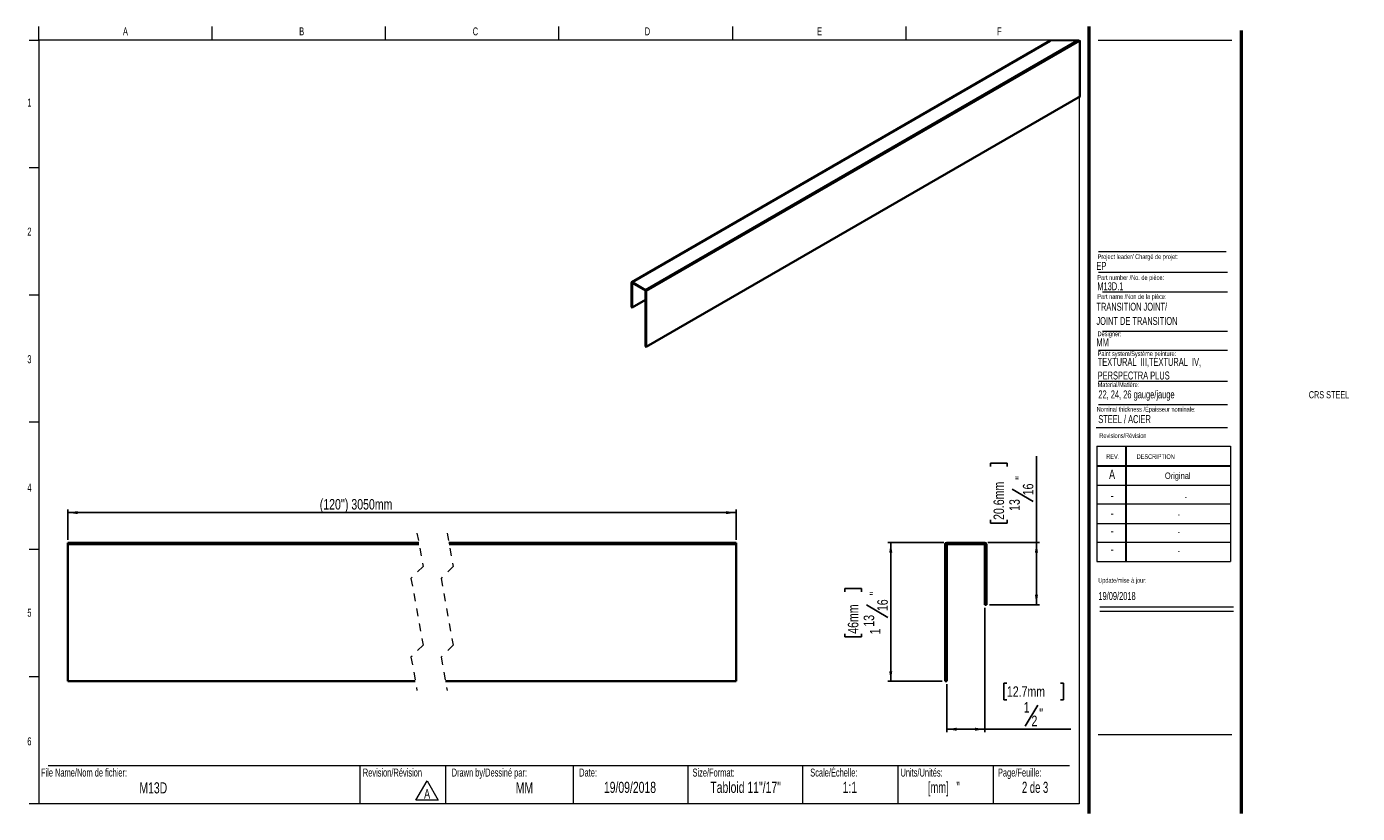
# Model space of a CAD drawing. Header units: inches. Extents: x 0.5 to 17.9, y 0.4 to 10.7.
import ezdxf

# ---------------------------------------------------------------- set-up
doc = ezdxf.new("R2010")
doc.units = ezdxf.units.IN
doc.header["$MEASUREMENT"] = 0
doc.linetypes.add('HIDDEN', pattern=[0.075, 0.05, -0.025])
doc.layers.add('FORMAT', color=7, linetype='Continuous')
doc.styles.add('SLDTEXTSTYLE0', font='TXT', dxfattribs={"width": 0.7})
doc.styles.add('SLDTEXTSTYLE1', font='TXT', dxfattribs={"width": 0.633333})
doc.styles.add('SLDTEXTSTYLE2', font='TXT', dxfattribs={"width": 0.625})
doc.styles.add('SLDTEXTSTYLE3', font='TXT', dxfattribs={"width": 0.75})
doc.dimstyles.new('SLDDIMSTYLE0', dxfattribs={"dimtxt": 0.137795, "dimasz": 0.13, "dimexe": 0, "dimexo": 0.0625, "dimgap": 0.034449, "dimtad": 1, "dimdec": 6, "dimrnd": 1e-09, "dimzin": 12, "dimdsep": 46, "dimlunit": 5, "dimtxsty": 'SLDTEXTSTYLE3', "dimsah": 1, "dimcen": 0.09, "dimadec": 0, "dimazin": 3, "dimtfac": 1, "dimtdec": 1, "dimtofl": 0, "dimtmove": 0, "dimatfit": 3, "dimfxl": 1, "dimfrac": 2, "dimtolj": 1, "dimtzin": 12, "dimarcsym": 0})
doc.dimstyles.new('SLDDIMSTYLE1', dxfattribs={"dimtxt": 0.137795, "dimasz": 0.13, "dimexe": 0, "dimexo": 0.0625, "dimgap": 0.034449, "dimtad": 1, "dimdec": 1, "dimrnd": 1e-09, "dimzin": 12, "dimdsep": 46, "dimlunit": 5, "dimtxsty": 'SLDTEXTSTYLE3', "dimsah": 1, "dimcen": 0.09, "dimadec": 0, "dimazin": 3, "dimtfac": 1, "dimtdec": 1, "dimtofl": 0, "dimtmove": 0, "dimatfit": 3, "dimfxl": 1, "dimfrac": 2, "dimtolj": 1, "dimtzin": 12, "dimarcsym": 0})

# ---------------------------------------------------------------- blocks, each defined once
blk = doc.blocks.new('SW_NOTE_2')
at = {"color": 0, "linetype": 'Continuous', "lineweight": 0}
for p, q in [((-0.097, 0.017), (0.049, 0.27)), ((0.049, 0.27), (0.195, 0.017)), ((0.195, 0.017), (-0.097, 0.017))]:
    blk.add_line(p, q, dxfattribs=at)
at = {"color": 0, "linetype": 'Continuous', "lineweight": 0, "insert": (0.049, 0.161), "char_height": 0.125, "attachment_point": 2, "style": 'SLDTEXTSTYLE0'}
blk.add_mtext('A', dxfattribs=at)
blk = doc.blocks.new('SW_NOTE_3')
at = {"layer": 'FORMAT', "color": 0, "char_height": 0.10417, "attachment_point": 1, "style": 'SLDTEXTSTYLE0'}
for s, insert in [('TEXTURAL  III,TEXTURAL  IV,', (0, 0.134)), ('PERSPECTRA PLUS', (0, -0.044))]:
    blk.add_mtext(s, dxfattribs=dict(at, insert=insert))
blk = doc.blocks.new('_D')
at = {"layer": 'FORMAT'}
for p, q in [((12.477, 3.937), (11.745, 3.937)), ((11.784, 3.937), (11.784, 2.124)), ((11.181, 3.293), (11.181, 3.335)), ((11.181, 3.335), (11.4, 3.335)), ((11.4, 3.335), (11.4, 3.293)), ((11.468, 3.124), (11.744, 2.958)), ((11.181, 2.744), (11.181, 2.702)), ((11.181, 2.702), (11.4, 2.702)), ((11.4, 2.702), (11.4, 2.744)), ((12.457, 2.124), (11.745, 2.124))]:
    blk.add_line(p, q, dxfattribs=at)
for points in [[(11.784, 3.937), (11.764, 3.807), (11.804, 3.807)], [(11.784, 2.124), (11.804, 2.254), (11.764, 2.254)]]:
    blk.add_solid(points, dxfattribs=at)
at = {"layer": 'FORMAT', "attachment_point": 1, "rotation": 90, "style": 'SLDTEXTSTYLE3'}
for s, insert, char_height in [('"', (11.509, 3.245), 0.138), ('46mm', (11.222, 2.744), 0.1378), ('16', (11.607, 3.041), 0.1378), ('13', (11.429, 2.837), 0.1378), ('1', (11.511, 2.736), 0.138)]:
    blk.add_mtext(s, dxfattribs=dict(at, insert=insert, char_height=char_height))
blk = doc.blocks.new('_D_1')
at = {"layer": 'FORMAT'}
for p, q in [((13.017, 3.085), (13.017, 1.455)), ((13.305, 2.097), (13.263, 2.097)), ((13.263, 2.097), (13.263, 1.878)), ((14.006, 2.097), (14.048, 2.097)), ((14.048, 2.097), (14.048, 1.878)), ((12.517, 2.085), (12.517, 1.455)), ((13.263, 1.878), (13.305, 1.878)), ((13.71, 1.81), (13.545, 1.534)), ((14.048, 1.878), (14.006, 1.878)), ((12.517, 1.494), (13.017, 1.494)), ((13.017, 1.494), (14.141, 1.494))]:
    blk.add_line(p, q, dxfattribs=at)
for points in [[(12.517, 1.494), (12.647, 1.474), (12.647, 1.514)], [(13.017, 1.494), (12.887, 1.514), (12.887, 1.474)]]:
    blk.add_solid(points, dxfattribs=at)
at = {"layer": 'FORMAT', "attachment_point": 1, "style": 'SLDTEXTSTYLE3'}
for s, insert, char_height in [('12.7mm', (13.305, 2.056), 0.1378), ('1', (13.526, 1.85), 0.138), ('"', (13.729, 1.769), 0.138), ('2', (13.627, 1.672), 0.138)]:
    blk.add_mtext(s, dxfattribs=dict(at, insert=insert, char_height=char_height))
blk = doc.blocks.new('_D_2')
at = {"layer": 'FORMAT'}
for p, q in [((13.692, 3.937), (13.692, 5.07)), ((13.089, 4.935), (13.089, 4.977)), ((13.089, 4.977), (13.307, 4.977)), ((13.307, 4.977), (13.307, 4.935)), ((13.376, 4.639), (13.651, 4.474)), ((13.089, 4.235), (13.089, 4.193)), ((13.089, 4.193), (13.307, 4.193)), ((13.307, 4.193), (13.307, 4.235)), ((13.056, 3.937), (13.731, 3.937)), ((13.692, 3.937), (13.692, 3.124)), ((13.076, 3.124), (13.731, 3.124))]:
    blk.add_line(p, q, dxfattribs=at)
for points in [[(13.692, 3.937), (13.672, 3.807), (13.712, 3.807)], [(13.692, 3.124), (13.712, 3.254), (13.672, 3.254)]]:
    blk.add_solid(points, dxfattribs=at)
at = {"layer": 'FORMAT', "attachment_point": 1, "rotation": 90, "style": 'SLDTEXTSTYLE3'}
for s, insert, char_height in [('20.6mm', (13.13, 4.235), 0.1378), ('"', (13.416, 4.76), 0.138), ('16', (13.514, 4.557), 0.1378), ('13', (13.336, 4.353), 0.1378)]:
    blk.add_mtext(s, dxfattribs=dict(at, insert=insert, char_height=char_height))
blk = doc.blocks.new('_D_3')
at = {"layer": 'FORMAT'}
for p, q in [((1.006, 3.976), (1.006, 4.37)), ((9.758, 3.976), (9.758, 4.37)), ((1.006, 4.33), (9.758, 4.33))]:
    blk.add_line(p, q, dxfattribs=at)
for points in [[(1.006, 4.33), (1.136, 4.31), (1.136, 4.35)], [(9.758, 4.33), (9.628, 4.35), (9.628, 4.31)]]:
    blk.add_solid(points, dxfattribs=at)
at = {"layer": 'FORMAT', "insert": (4.306, 4.508), "char_height": 0.1378, "attachment_point": 1, "style": 'SLDTEXTSTYLE3'}
blk.add_mtext("(120'') 3050mm", dxfattribs=at)

msp = doc.modelspace()

# ---------------------------------------------------------------- linework, layer by layer
at = {"color": 7, "linetype": 'Continuous', "lineweight": 18}
for p, q in [((0.6262516, 10.5170732), (0.6262516, 10.6939449)), ((2.8970849, 10.5170732), (2.8970849, 10.6939449)), ((5.1679183, 10.5170732), (5.1679183, 10.6939449)), ((7.4387516, 10.5170732), (7.4387516, 10.6939449)), ((9.7095849, 10.6939449), (9.7095849, 10.5170732)), ((11.9804183, 10.6939449), (11.9804183, 10.5170732)), ((0.5012516, 10.5170732), (0.6262516, 10.5170732)), ((14.2512516, 10.5170732), (0.6262516, 10.5170732)), ((0.6262516, 10.5170732), (0.6262516, 0.5170732)), ((14.2512516, 10.5170732), (14.2512516, 0.5170732)), ((14.5012516, 10.5170732), (16.2512516, 10.5170732)), ((0.5012516, 8.8504065), (0.6262516, 8.8504065)), ((14.5052809, 7.4796461), (16.192868, 7.4796461)), ((0.5012516, 7.1837398), (0.6262516, 7.1837398)), ((14.5578273, 7.2228331), (16.192868, 7.2228331)), ((14.5578273, 6.7072972), (16.192868, 6.7072972)), ((14.5052809, 6.4574028), (16.192868, 6.4574028)), ((14.5052809, 6.0531641), (16.192868, 6.0531641)), ((14.5052809, 5.7453132), (16.192868, 5.7453132)), ((0.5012516, 5.5170732), (0.6262516, 5.5170732)), ((14.4754278, 5.446808), (16.192868, 5.446808)), ((14.4811999, 5.1987495), (16.2311999, 5.1987495)), ((14.4811999, 5.1987495), (14.4811999, 3.6887495)), ((14.8561999, 5.1987495), (14.8561999, 3.6887495)), ((14.8661999, 5.1987495), (14.8661999, 3.6887495)), ((16.2311999, 5.1987495), (16.2311999, 3.6887495)), ((14.4811999, 4.9487495), (16.2311999, 4.9487495)), ((14.4811999, 4.9387495), (16.2311999, 4.9387495)), ((14.4811999, 4.6887495), (16.2311999, 4.6887495)), ((16.2311999, 4.4387495), (14.4811999, 4.4387495)), ((14.4811999, 4.1887495), (16.2311999, 4.1887495)), ((0.5012516, 3.8504065), (0.6262516, 3.8504065)), ((16.2311999, 3.9387495), (14.4811999, 3.9387495)), ((14.4811999, 3.6887495), (16.2311999, 3.6887495)), ((14.5215385, 3.094666), (16.2715385, 3.094666)), ((14.5215385, 3.0386495), (16.2715385, 3.0386495)), ((0.5012516, 2.1837398), (0.6262516, 2.1837398)), ((0.7512516, 1.0170732), (14.1262516, 1.0170732)), ((4.8316802, 1.0170732), (4.8316802, 0.5170732)), ((5.9539324, 1.0170732), (5.9539324, 0.5170732)), ((7.6262516, 1.0170732), (7.6262516, 0.5170732)), ((9.1262516, 1.0170732), (9.1262516, 0.5170732)), ((10.6262516, 1.0170732), (10.6262516, 0.5170732)), ((11.8762516, 1.0170732), (11.8762516, 0.5170732)), ((13.1262516, 1.0170732), (13.1262516, 0.5170732)), ((0.6262516, 0.5170732), (0.5012516, 0.5170732)), ((14.2512516, 0.5170732), (0.6262516, 0.5170732))]:
    msp.add_line(p, q, dxfattribs=at)
at = {"color": 7, "linetype": 'Continuous', "lineweight": 50}
for p, q in [((14.3762516, 10.6939449), (14.3762516, 0.3920732)), ((16.3762516, 0.3920732), (16.3762516, 10.6420732))]:
    msp.add_line(p, q, dxfattribs=at)
at = {"color": 7, "linetype": 'Continuous', "lineweight": 35}
for p, q in [((13.8676048, 10.5088997), (8.3912978, 7.3474952)), ((8.3962985, 7.3470001), (13.873462, 10.5088997)), ((8.5730756, 7.2449494), (14.2270161, 10.5088997)), ((8.580146, 7.2327011), (14.2553025, 10.5088997)), ((8.580146, 6.5008769), (14.268906, 9.7849286)), ((8.3892281, 7.0193622), (8.3892281, 7.3429169)), ((8.3962985, 7.3470001), (8.5730756, 7.2449494)), ((8.3962985, 7.3388349), (8.5730756, 7.2367843)), ((8.3962985, 7.0152803), (8.3962985, 7.3388349)), ((8.5730756, 7.2367843), (8.5730756, 6.5049589)), ((8.580146, 7.2327011), (8.580146, 6.5008769)), ((8.3962985, 7.0152803), (8.3892281, 7.0193622)), ((8.3962985, 7.0152803), (8.5730756, 7.1173309)), ((8.580146, 6.5008769), (8.5730756, 6.5049589)), ((1.006148, 3.9365258), (5.6021166, 3.9365258)), ((1.006148, 3.9365258), (1.006148, 3.9165258)), ((1.006148, 3.9165258), (1.006148, 2.1240258)), ((1.006148, 3.9165258), (5.6057211, 3.9165258)), ((5.9958197, 3.9365258), (9.7578724, 3.9365258)), ((5.9994241, 3.9165258), (9.7578724, 3.9165258)), ((9.7578724, 3.9365258), (9.7578724, 3.9165258)), ((9.7578724, 3.9165258), (9.7578724, 2.1240258)), ((12.4968208, 3.9165258), (12.4968208, 2.1240258)), ((13.0168208, 3.9365258), (12.5168208, 3.9365258)), ((13.0168208, 3.9165258), (12.5168208, 3.9165258)), ((12.5168208, 3.9165258), (12.5168208, 2.1240258)), ((13.0168208, 3.1240258), (13.0168208, 3.9165258)), ((13.0368208, 3.1240258), (13.0368208, 3.9165258)), ((13.0168208, 3.1240258), (13.0368208, 3.1240258)), ((1.006148, 2.1240258), (5.5570611, 2.1240258)), ((5.9507595, 2.1240258), (9.7578724, 2.1240258)), ((12.4968208, 2.1240258), (12.5168208, 2.1240258))]:
    msp.add_line(p, q, dxfattribs=at)
at = {"color": 7, "linetype": 'HIDDEN', "lineweight": 18}
for p, q in [((5.5795889, 4.0615258), (5.658329, 3.624641)), ((5.9732897, 4.0615258), (6.0520298, 3.624641)), ((5.658329, 3.624641), (5.5008487, 3.4671607)), ((6.0520298, 3.624641), (5.8945495, 3.4671607)), ((5.5008487, 3.4671607), (5.658329, 2.593391)), ((5.8945495, 3.4671607), (6.0520298, 2.593391)), ((5.658329, 2.593391), (5.5008487, 2.4359107)), ((6.0520298, 2.593391), (5.8945495, 2.4359107)), ((5.5008487, 2.4359107), (5.5795889, 1.9990258)), ((5.8945495, 2.4359107), (5.9732897, 1.9990258))]:
    msp.add_line(p, q, dxfattribs=at)
at = {"color": 7, "linetype": 'Continuous', "lineweight": 18, "flags": 128}
msp.add_lwpolyline([(14.268906, 9.7849286), (14.268906, 10.5088997), (14.2553025, 10.5088997), (14.2270161, 10.5088997), (13.873462, 10.5088997), (13.8676048, 10.5088997)], dxfattribs=at)
at = {"color": 7, "linetype": 'Continuous', "lineweight": 35}
for centre, radius, start, end in [((8.3935379, 7.3436172), 0.0043663, 50.78284935, 189.22980432), ((8.5647932, 7.2320035), 0.0153686, 2.60174598, 57.39035452), ((12.5168208, 3.9165258), 0.02, 90, 180), ((13.0168208, 3.9165258), 0.02, 0, 90)]:
    msp.add_arc(centre, radius, start, end, dxfattribs=at)
at = {"layer": 'FORMAT', "color": 250, "lineweight": 18, "true_color": 0x454545}
msp.add_line((14.5052809, 7.7477891), (16.1756542, 7.7477891), dxfattribs=at)
at = {"layer": 'FORMAT', "lineweight": 18}
msp.add_line((14.5012516, 1.4265536), (16.2512516, 1.4265536), dxfattribs=at)

# ---------------------------------------------------------------- block references
at = {"color": 7, "linetype": 'Continuous', "lineweight": 0}
msp.add_blockref('SW_NOTE_2', (5.6629239, 0.5500403), dxfattribs=at)
at = {"layer": 'FORMAT'}
msp.add_blockref('SW_NOTE_3', (14.4936793, 6.2219515), dxfattribs=at)

# ---------------------------------------------------------------- texts
at = {"color": 7, "linetype": 'Continuous', "lineweight": 0}
for s, insert, char_height, attachment_point, style in [('A', (1.7614258, 10.6839024), 0.1041667, 2, 'SLDTEXTSTYLE0'), ('B', (4.0695891, 10.6839024), 0.1041667, 2, 'SLDTEXTSTYLE0'), ('C', (6.3441318, 10.6839024), 0.1041667, 2, 'SLDTEXTSTYLE0'), ('D', (8.5974733, 10.6839024), 0.1041667, 2, 'SLDTEXTSTYLE0'), ('E', (10.8526565, 10.6839024), 0.1041667, 2, 'SLDTEXTSTYLE0'), ('F', (13.2074254, 10.6839024), 0.1041667, 2, 'SLDTEXTSTYLE0'), ('1', (0.5037246, 9.7518248), 0.1041667, 2, 'SLDTEXTSTYLE0'), ('2', (0.5037246, 8.0618626), 0.1041667, 2, 'SLDTEXTSTYLE0'), ('Project leader/ Chargé de projet:', (14.4927736, 7.7128037), 0.0625, 1, 'SLDTEXTSTYLE0'), ('EP', (14.4770103, 7.6126145), 0.10416667, 1, 'SLDTEXTSTYLE0'), ('Part number /No. de pièce:', (14.4892638, 7.4395042), 0.0625, 1, 'SLDTEXTSTYLE0'), ('M13D.1', (14.4892638, 7.3462932), 0.10416667, 1, 'SLDTEXTSTYLE0'), ('Designer:', (14.4927736, 6.7027068), 0.0625, 1, 'SLDTEXTSTYLE0'), ('MM', (14.4770103, 6.6115619), 0.10416667, 1, 'SLDTEXTSTYLE0'), ('Paint system/Système peinture:', (14.4936793, 6.4423393), 0.0625, 1, 'SLDTEXTSTYLE0'), ('3', (0.5037246, 6.3910002), 0.1041667, 2, 'SLDTEXTSTYLE0'), ('CRS STEEL', (17.2579034, 5.920721), 0.09375, 1, 'SLDTEXTSTYLE0'), ('Nominal thickness /Épaisseur nominale:', (14.4802784, 5.7152135), 0.0625, 1, 'SLDTEXTSTYLE0'), ('STEEL / ACIER', (14.5019361, 5.6065758), 0.104166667, 1, 'SLDTEXTSTYLE0'), ('Revisions/Révision', (14.5156012, 5.3694188), 0.0625, 1, 'SLDTEXTSTYLE0'), ('REV.', (14.6062312, 5.0951297), 0.0625, 1, 'SLDTEXTSTYLE0'), ('DESCRIPTION', (15.0041424, 5.0951297), 0.0625, 1, 'SLDTEXTSTYLE0'), ('A', (14.6820414, 4.8942809), 0.125, 2, 'SLDTEXTSTYLE0'), ('4', (0.5037246, 4.7085424), 0.1041667, 2, 'SLDTEXTSTYLE0'), ('Original', (15.5419694, 4.8554617), 0.08333333, 2, 'SLDTEXTSTYLE0'), ('-', (14.6833579, 4.6174037), 0.125, 2, 'SLDTEXTSTYLE0'), ('-', (15.6471739, 4.5785845), 0.0833333, 2, 'SLDTEXTSTYLE0'), ('-', (14.6833579, 4.3881653), 0.125, 2, 'SLDTEXTSTYLE0'), ('-', (15.5556728, 4.3493461), 0.0833333, 2, 'SLDTEXTSTYLE0'), ('-', (14.6833579, 4.1569001), 0.125, 2, 'SLDTEXTSTYLE0'), ('-', (15.5556728, 4.118081), 0.0833333, 2, 'SLDTEXTSTYLE0'), ('-', (14.6833579, 3.9142956), 0.125, 2, 'SLDTEXTSTYLE0'), ('-', (15.5556728, 3.8754764), 0.0833333, 2, 'SLDTEXTSTYLE0'), ('Update/mise à jour:', (14.5009021, 3.4746831), 0.0625, 1, 'SLDTEXTSTYLE0'), ('19/09/2018', (14.5029298, 3.2903145), 0.10416667, 1, 'SLDTEXTSTYLE0'), ('5', (0.5037246, 3.0715769), 0.1041667, 2, 'SLDTEXTSTYLE0'), ('6', (0.5037246, 1.3878409), 0.1041667, 2, 'SLDTEXTSTYLE0'), ('File Name/Nom de fichier:', (0.6549319, 0.9786785), 0.104166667, 1, 'SLDTEXTSTYLE0'), ('Revision/Révision', (4.8700984, 0.9786785), 0.104166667, 1, 'SLDTEXTSTYLE0'), ('Drawn by/Dessiné par:', (6.0332993, 0.9786785), 0.104166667, 1, 'SLDTEXTSTYLE0'), ('Date:', (7.7035091, 0.9786785), 0.10416667, 1, 'SLDTEXTSTYLE0'), ('Size/Format:', (9.1875093, 0.9786785), 0.104166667, 1, 'SLDTEXTSTYLE0'), ('Scale/Échelle:', (10.7293877, 0.9786785), 0.104166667, 1, 'SLDTEXTSTYLE0'), ('Units/Unités:', (11.9111167, 0.9786785), 0.104166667, 1, 'SLDTEXTSTYLE0'), ('Page/Feuille:', (13.1879976, 0.9786785), 0.104166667, 1, 'SLDTEXTSTYLE0'), ('M13D', (2.1261199, 0.7993968), 0.14583333, 2, 'SLDTEXTSTYLE0'), ('MM', (6.9863934, 0.7993968), 0.14583333, 2, 'SLDTEXTSTYLE0'), ('19/09/2018', (8.3687858, 0.805962), 0.14583333, 2, 'SLDTEXTSTYLE0'), ('Tabloid 11"/17"', (9.8831067, 0.805962), 0.145833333, 2, 'SLDTEXTSTYLE0'), ('1:1', (11.2474421, 0.805962), 0.14583333, 2, 'SLDTEXTSTYLE0'), ('[mm]   "', (12.4789981, 0.805962), 0.14583333, 2, 'SLDTEXTSTYLE2'), ('2 de 3', (13.6742198, 0.805962), 0.14583333, 2, 'SLDTEXTSTYLE1')]:
    msp.add_mtext(s, dxfattribs=dict(at, insert=insert, char_height=char_height, attachment_point=attachment_point, style=style))
at = {"layer": 'FORMAT', "attachment_point": 1, "style": 'SLDTEXTSTYLE0'}
for s, insert, char_height in [('Part name /Non de la pièce:', (14.4892638, 7.1904184), 0.0625), ('TRANSITION JOINT/', (14.4770103, 7.0784856), 0.104166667), ('JOINT DE TRANSITION', (14.4770103, 6.8922265), 0.104166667), ('Material/Matière:', (14.4936793, 6.0368173), 0.0625), ('22, 24, 26 gauge/jauge', (14.503118, 5.9304258), 0.104166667)]:
    msp.add_mtext(s, dxfattribs=dict(at, insert=insert, char_height=char_height))

# ---------------------------------------------------------------- dimensions: what is measured, and where the dimension line sits
at = {"layer": 'FORMAT'}
for base, p1, p2, picture, middle in [((13.6917421, 3.1240258), (13.0168208, 3.9365258), (13.0368208, 3.1240258), '_D_2', (13.6917421, 4.5850624)), ((11.7843996, 2.1240258), (12.5168208, 3.9365258), (12.4968208, 2.1240258), '_D', (11.7843996, 3.0185079))]:
    dim = msp.add_linear_dim(base=base, p1=p1, p2=p2, angle=90, dimstyle='SLDDIMSTYLE0', dxfattribs=at)
    dim.commit()
    dim.dimension.update_dxf_attribs({"geometry": picture, "text_midpoint": middle, "dimtype": 160})
dim = msp.add_linear_dim(base=(9.7578705, 4.3302266), p1=(1.0061499, 3.9365258), p2=(9.7578705, 3.9365258), text="(120'') 3050mm", dimstyle='SLDDIMSTYLE1', dxfattribs=at)
dim.commit()
dim.dimension.update_dxf_attribs({"geometry": '_D_3', "text_midpoint": (4.963707, 4.3302266), "dimtype": 160})
dim = msp.add_linear_dim(base=(13.0168208, 1.4941046), p1=(12.5168208, 2.1240258), p2=(13.0168208, 3.1240258), dimstyle='SLDDIMSTYLE0', dxfattribs=at)
dim.commit()
dim.dimension.update_dxf_attribs({"geometry": '_D_1', "text_midpoint": (13.6557697, 1.4941046), "dimtype": 160})

doc.saveas('drawing.dxf')
